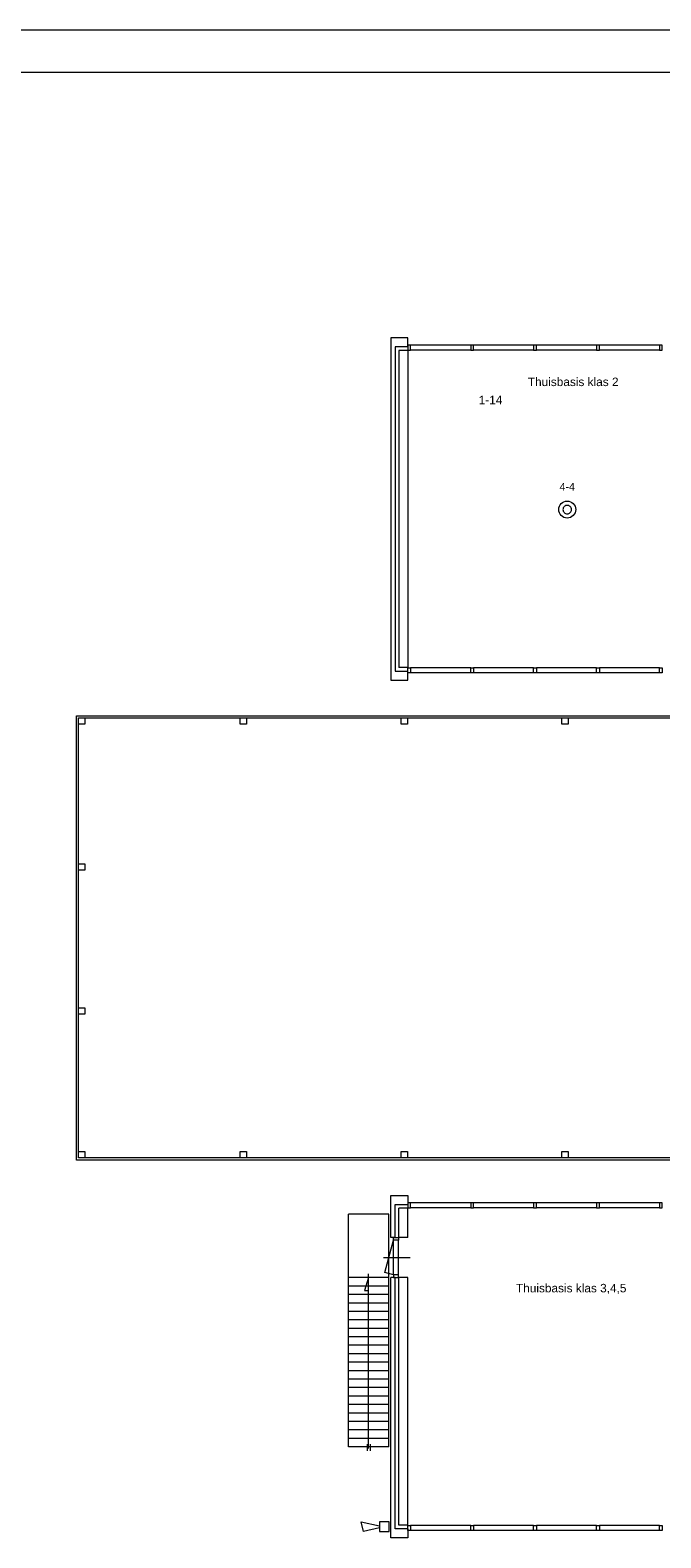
# Model space of a CAD drawing. Header units: millimetres. Extents: x 0 to 84100, y 0 to 59400.
# Tile 9 of 11: x 42622 to 57526, y 23766 to 59400. Entities that reach past the tile are written whole.
import ezdxf

# ---------------------------------------------------------------- set-up
doc = ezdxf.new("R2010")
doc.units = ezdxf.units.MM
doc.header["$LTSCALE"] = 1016
doc.layers.add('Plattegronden', color=7, linetype='Continuous')
doc.styles.add('Arial', font='Arial')

# ---------------------------------------------------------------- blocks, each defined once
blk = doc.blocks.new('Groep-3')
at = {"color": 255, "linetype": 'Continuous', "lineweight": 0}
for p, q in [((39331, 29700), (-44769, 29700)), ((38331, 28700), (-43769, 28700))]:
    blk.add_line(p, q, dxfattribs=at)
blk = doc.blocks.new('Groep-8')
at = {"color": 255, "linetype": 'Continuous', "lineweight": 0}
blk.add_lwpolyline([(6108, -5696), (5733, -5783), (5677, -5558), (6108, -5647)], dxfattribs=at)
blk.add_lwpolyline([(6108, -5558), (6108, -5783), (6333, -5783), (6333, -5558)], close=True, dxfattribs=at)
blk = doc.blocks.new('Groep-34')
at = {"color": 2, "linetype": 'Continuous', "lineweight": 0, "flags": 128}
blk.add_lwpolyline([(10444, 18369, 0.414214), (10544, 18269, 0.414214), (10644, 18369, 0.414214), (10544, 18469, 0.414214)], format="xyb", close=True, dxfattribs=at)
at = {"color": 255, "linetype": 'Continuous', "lineweight": 0}
blk.add_circle((10544, 18369), 200, dxfattribs=at)
blk = doc.blocks.new('Groep-61')
at = {"color": 17, "linetype": 'Continuous', "lineweight": 0}
for points in [[(-1056, 13496), (14444, 13496), (14444, 2996), (-1056, 2996)], [(-1006, 13446), (14394, 13446), (14394, 3046), (-1006, 3046)]]:
    blk.add_lwpolyline(points, close=True, dxfattribs=at)
at = {"color": 255, "linetype": 'Continuous', "lineweight": 0}
for points in [[(-1006, 13446), (-856, 13446), (-856, 13296), (-1006, 13296)], [(2819, 13446), (2969, 13446), (2969, 13296), (2819, 13296)], [(6619, 13446), (6769, 13446), (6769, 13296), (6619, 13296)], [(10419, 13446), (10569, 13446), (10569, 13296), (10419, 13296)], [(14219, 13446), (14369, 13446), (14369, 13296), (14219, 13296)], [(-1006, 9996), (-856, 9996), (-856, 9846), (-1006, 9846)], [(14244, 9996), (14394, 9996), (14394, 9846), (14244, 9846)], [(-1006, 6596), (-856, 6596), (-856, 6446), (-1006, 6446)], [(14244, 6596), (14394, 6596), (14394, 6446), (14244, 6446)], [(-1006, 3196), (-856, 3196), (-856, 3046), (-1006, 3046)], [(2819, 3196), (2969, 3196), (2969, 3046), (2819, 3046)], [(6619, 3196), (6769, 3196), (6769, 3046), (6619, 3046)], [(10419, 3196), (10569, 3196), (10569, 3046), (10419, 3046)], [(14219, 3196), (14369, 3196), (14369, 3046), (14219, 3046)]]:
    blk.add_lwpolyline(points, close=True, dxfattribs=at)

msp = doc.modelspace()

# ---------------------------------------------------------------- linework, layer by layer
at = {"layer": 'Plattegronden', "color": 255, "linetype": 'Continuous', "lineweight": 0}
for p, q in [((51146, 52126), (51146, 44036)), ((51546, 52126), (51146, 52126)), ((51546, 51916), (51546, 52126)), ((51246, 51916), (51246, 44246)), ((51546, 51916), (51246, 51916)), ((51336, 51826), (51336, 44336)), ((51546, 51826), (51336, 51826)), ((51546, 51826), (51546, 44336)), ((53032, 51951), (51613, 51951)), ((53032, 51837), (51613, 51837)), ((54519, 51951), (53099, 51951)), ((54519, 51837), (53099, 51837)), ((56006, 51951), (54586, 51951)), ((56006, 51837), (54586, 51837)), ((57492, 51951), (56073, 51951)), ((57492, 51837), (56073, 51837)), ((51246, 44246), (51546, 44246)), ((51546, 44336), (51336, 44336)), ((51546, 44036), (51546, 44246)), ((53032, 44325), (51613, 44325)), ((53032, 44211), (51613, 44211)), ((54519, 44325), (53099, 44325)), ((54519, 44211), (53099, 44211)), ((56006, 44325), (54586, 44325)), ((56006, 44211), (54586, 44211)), ((57492, 44325), (56073, 44325)), ((57492, 44211), (56073, 44211)), ((51146, 44036), (51546, 44036)), ((51146, 31856), (51546, 31856)), ((51146, 30866), (51146, 31856)), ((51546, 31856), (51546, 31646)), ((50146, 25916), (50146, 31416)), ((51096, 31416), (50146, 31416)), ((51096, 25916), (51096, 31416)), ((51246, 31646), (51546, 31646)), ((51246, 30866), (51246, 31646)), ((51546, 31556), (51336, 31556)), ((51336, 30866), (51336, 31556)), ((51546, 30866), (51546, 31556)), ((53032, 31681), (51613, 31681)), ((53032, 31567), (51613, 31567)), ((54519, 31681), (53099, 31681)), ((54519, 31567), (53099, 31567)), ((56006, 31681), (54586, 31681)), ((56006, 31567), (54586, 31567)), ((57492, 31681), (56073, 31681)), ((57492, 31567), (56073, 31567)), ((51007, 30037), (51211, 30799)), ((51246, 30866), (51146, 30866)), ((51211, 29983), (51211, 30799)), ((51325, 29983), (51325, 30799)), ((51546, 30866), (51336, 30866)), ((50968, 30391), (51599, 30391)), ((50621, 25876), (50621, 30006)), ((51211, 29983), (51007, 30037)), ((51096, 29916), (50146, 29916)), ((51096, 29716), (50146, 29716)), ((51146, 23766), (51146, 29916)), ((51246, 29916), (51146, 29916)), ((51246, 23976), (51246, 29916)), ((51336, 24066), (51336, 29916)), ((51546, 29916), (51336, 29916)), ((51546, 24066), (51546, 29916)), ((51096, 29516), (50146, 29516)), ((51096, 29316), (50146, 29316)), ((51096, 29116), (50146, 29116)), ((51096, 28916), (50146, 28916)), ((51096, 28716), (50146, 28716)), ((51096, 28516), (50146, 28516)), ((51096, 28316), (50146, 28316)), ((51096, 28116), (50146, 28116)), ((51096, 27916), (50146, 27916)), ((51096, 27716), (50146, 27716)), ((51096, 27516), (50146, 27516)), ((51096, 27316), (50146, 27316)), ((51096, 27116), (50146, 27116)), ((51096, 26916), (50146, 26916)), ((51096, 26716), (50146, 26716)), ((51096, 26516), (50146, 26516)), ((51096, 26316), (50146, 26316)), ((51096, 26116), (50146, 26116)), ((51096, 25916), (50146, 25916)), ((50588, 25976), (50588, 25819)), ((50653, 25976), (50653, 25819)), ((51546, 23976), (51246, 23976)), ((51546, 24066), (51336, 24066)), ((51546, 23976), (51546, 23766)), ((53032, 24055), (51613, 24055)), ((53032, 23941), (51613, 23941)), ((54519, 24055), (53099, 24055)), ((54519, 23941), (53099, 23941)), ((56006, 24055), (54586, 24055)), ((56006, 23941), (54586, 23941)), ((57492, 24055), (56073, 24055)), ((57492, 23941), (56073, 23941)), ((51546, 23766), (51146, 23766))]:
    msp.add_line(p, q, dxfattribs=at)
for points in [[(51546, 51951), (51546, 51837), (51613, 51837), (51613, 51951)], [(53032, 51951), (53032, 51837), (53099, 51837), (53099, 51951)], [(54519, 51951), (54519, 51837), (54586, 51837), (54586, 51951)], [(56006, 51951), (56006, 51837), (56073, 51837), (56073, 51951)], [(57492, 51951), (57492, 51837), (57559, 51837), (57559, 51951)], [(51546, 44211), (51546, 44325), (51613, 44325), (51613, 44211)], [(53032, 44211), (53032, 44325), (53099, 44325), (53099, 44211)], [(54519, 44211), (54519, 44325), (54586, 44325), (54586, 44211)], [(56006, 44211), (56006, 44325), (56073, 44325), (56073, 44211)], [(57492, 44211), (57492, 44325), (57559, 44325), (57559, 44211)], [(51546, 31681), (51546, 31567), (51613, 31567), (51613, 31681)], [(53032, 31681), (53032, 31567), (53099, 31567), (53099, 31681)], [(54519, 31681), (54519, 31567), (54586, 31567), (54586, 31681)], [(56006, 31681), (56006, 31567), (56073, 31567), (56073, 31681)], [(57492, 31681), (57492, 31567), (57559, 31567), (57559, 31681)], [(51211, 30866), (51325, 30866), (51325, 30799), (51211, 30799)], [(51211, 29916), (51325, 29916), (51325, 29983), (51211, 29983)], [(51546, 23941), (51546, 24055), (51613, 24055), (51613, 23941)], [(53032, 23941), (53032, 24055), (53099, 24055), (53099, 23941)], [(54519, 23941), (54519, 24055), (54586, 24055), (54586, 23941)], [(56006, 23941), (56006, 24055), (56073, 24055), (56073, 23941)], [(57492, 23941), (57492, 24055), (57559, 24055), (57559, 23941)]]:
    msp.add_lwpolyline(points, close=True, dxfattribs=at)
msp.add_lwpolyline([(50621, 29916), (50519, 29608), (50621, 29608)], dxfattribs=at)

# ---------------------------------------------------------------- block references
at = {"layer": 'Plattegronden', "color": 255}
for name in ['Groep-3', 'Groep-34', 'Groep-8']:
    msp.add_blockref(name, (44769, 29700), dxfattribs=at)
at = {"layer": 'Plattegronden', "color": 17}
msp.add_blockref('Groep-61', (44769, 29700), dxfattribs=at)

# ---------------------------------------------------------------- texts
at = {"layer": 'Plattegronden', "color": 255, "line_spacing_factor": 0.966482, "style": 'Arial'}
for s, insert, char_height, attachment_point in [('Thuisbasis klas 2', (54382, 51188), 200.18, 1), ('1-14', (53220, 50759), 200.2, 1), ('4-4', (55313, 48699), 180.2, 2), ('Thuisbasis klas 3,4,5', (54102, 29768), 200.18, 1)]:
    msp.add_mtext(s, dxfattribs=dict(at, insert=insert, char_height=char_height, attachment_point=attachment_point))

doc.saveas('drawing.dxf')
